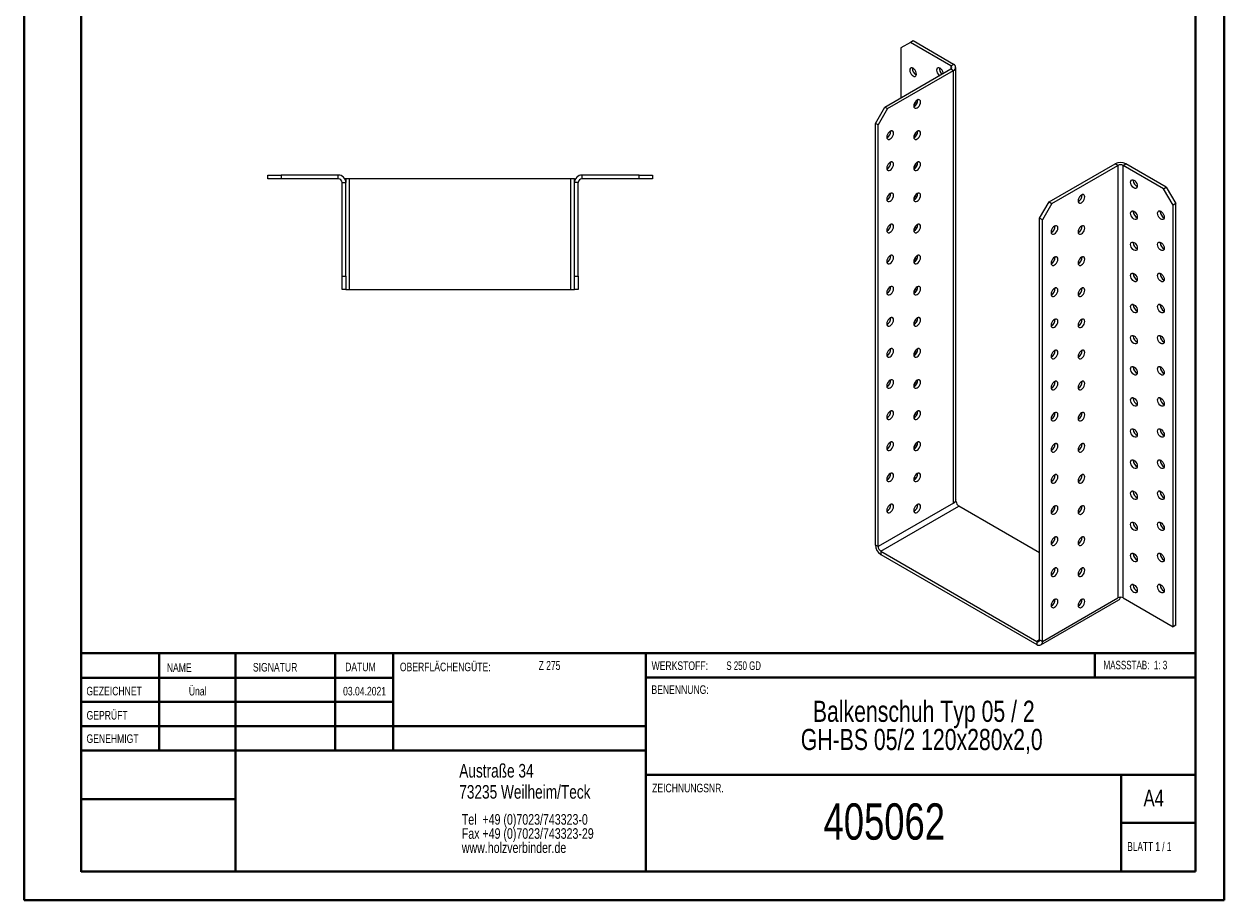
# Model space of a CAD drawing. Header units: millimetres. Extents: x 0 to 210, y 0 to 297.
# Tile 1 of 2: x 0 to 210, y 0 to 153. Entities that reach past the tile are written whole.
import ezdxf

# ---------------------------------------------------------------- set-up
doc = ezdxf.new("R2010")
doc.units = ezdxf.units.MM
doc.styles.add('SLDTEXTSTYLE0', font='TXT', dxfattribs={"width": 0.75})
doc.styles.add('SLDTEXTSTYLE1', font='TXT', dxfattribs={"width": 0.681818})
doc.styles.add('SLDTEXTSTYLE2', font='TXT', dxfattribs={"width": 0.7})
doc.styles.add('SLDTEXTSTYLE3', font='TXT', dxfattribs={"width": 0.6875})

# ---------------------------------------------------------------- blocks, each defined once
blk = doc.blocks.new('SW_NOTE_0')
at = {"color": 0, "linetype": 'Continuous', "lineweight": 0, "char_height": 1.8521, "attachment_point": 1, "style": 'SLDTEXTSTYLE0'}
for s, insert in [('Tel  +49 (0)7023/743323-0', (0, 2.39)), ('Fax +49 (0)7023/743323-29', (0, -0.08)), ('www.holzverbinder.de', (0, -2.55))]:
    blk.add_mtext(s, dxfattribs=dict(at, insert=insert))
blk = doc.blocks.new('SW_NOTE_1')
at = {"color": 0, "linetype": 'Continuous', "lineweight": 0, "char_height": 3.7042, "attachment_point": 2, "style": 'SLDTEXTSTYLE0'}
for s, insert in [('Balkenschuh Typ 05 / 2', (26.74, 4.77)), ('GH-BS 05/2 120x280x2,0', (26.38, -0.16))]:
    blk.add_mtext(s, dxfattribs=dict(at, insert=insert))

msp = doc.modelspace()

# ---------------------------------------------------------------- linework, layer by layer
at = {"color": 7, "linetype": 'Continuous', "lineweight": 40}
for p, q in [((0.08, 0.21), (0.08, 297.21)), ((210.08, 0.21), (210.08, 297.21)), ((10.08, 5.21), (10.08, 292.21)), ((205.08, 5.21), (205.08, 292.21)), ((10.11, 60.37), (10.11, 5.12)), ((205.08, 43.37), (10.11, 43.37)), ((23.71, 43.37), (23.71, 26.37)), ((37.1, 43.37), (37.1, 5.12)), ((54.51, 43.37), (54.51, 26.37)), ((64.71, 26.37), (64.71, 43.37)), ((108.91, 43.37), (108.91, 5.12)), ((187.47, 39.12), (187.47, 43.37)), ((64.71, 39.1), (10.11, 39.1)), ((205.08, 39.12), (108.91, 39.12)), ((64.71, 34.87), (10.11, 34.87)), ((108.91, 30.62), (10.11, 30.62)), ((108.91, 26.37), (10.11, 26.37)), ((108.91, 22.12), (205.08, 22.12)), ((192.08, 5.21), (192.08, 22.21)), ((37.1, 17.87), (10.11, 17.87)), ((10.11, 13.71), (10.08, 13.71)), ((205.08, 13.71), (192.08, 13.71)), ((10.11, 9.46), (10.08, 9.46)), ((10.08, 5.21), (205.08, 5.21)), ((205.08, 5.21), (180.99, 5.21)), ((0.08, 0.21), (210.08, 0.21))]:
    msp.add_line(p, q, dxfattribs=at)
at = {"color": 7, "linetype": 'Continuous', "lineweight": 15}
for p, q in [((155.2, 150.22), (153.55, 149.27)), ((153.55, 149.27), (153.55, 140.56)), ((155.67, 150.5), (155.2, 150.22)), ((162.27, 146.14), (155.2, 150.22)), ((162.74, 146.41), (155.67, 150.5)), ((150.72, 138.93), (162.27, 145.6)), ((151.19, 138.66), (162.74, 145.32)), ((162.27, 146.14), (162.74, 146.41)), ((162.27, 146.14), (162.27, 145.6)), ((162.27, 145.6), (162.74, 145.32)), ((162.74, 69.66), (162.74, 145.32)), ((163.13, 70.2), (163.13, 145.87)), ((149.07, 136.07), (150.72, 138.93)), ((151.19, 138.66), (149.54, 135.8)), ((150.72, 138.93), (151.19, 138.66)), ((149.54, 135.8), (149.07, 136.07)), ((149.07, 62.31), (149.07, 136.07)), ((149.54, 62.04), (149.54, 135.8)), ((179.47, 122.33), (191.02, 129)), ((179.95, 122.06), (191.49, 128.72)), ((191.49, 128.72), (191.02, 129)), ((191.49, 128.72), (191.49, 53.06)), ((192.44, 128.72), (192.91, 129)), ((192.44, 53.06), (192.44, 128.72)), ((199.51, 124.64), (192.44, 128.72)), ((199.98, 124.91), (192.91, 129)), ((42.74, 126.37), (42.74, 127.04)), ((42.74, 127.04), (45.07, 127.04)), ((45.07, 126.37), (42.74, 126.37)), ((45.07, 127.04), (45.07, 126.37)), ((55.07, 127.04), (45.07, 127.04)), ((55.07, 126.37), (45.07, 126.37)), ((55.07, 126.37), (55.07, 127.04)), ((56.41, 126.37), (56.23, 126.37)), ((56.41, 126.37), (56.41, 125.71)), ((57.07, 126.37), (56.41, 126.37)), ((57.07, 107.04), (57.07, 126.37)), ((95.74, 126.37), (57.07, 126.37)), ((96.41, 126.37), (95.74, 126.37)), ((95.74, 126.37), (95.74, 107.04)), ((96.41, 126.37), (96.58, 126.37)), ((96.41, 125.71), (96.41, 126.37)), ((97.74, 126.37), (97.74, 127.04)), ((107.74, 127.04), (97.74, 127.04)), ((107.74, 126.37), (97.74, 126.37)), ((107.74, 126.37), (107.74, 127.04)), ((107.74, 127.04), (110.07, 127.04)), ((110.07, 126.37), (107.74, 126.37)), ((110.07, 127.04), (110.07, 126.37)), ((194.21, 126.07), (194.22, 126.19)), ((55.74, 125.71), (56.41, 125.71)), ((55.74, 109.37), (55.74, 125.71)), ((56.41, 109.37), (56.41, 125.71)), ((97.07, 125.71), (96.41, 125.71)), ((96.41, 109.37), (96.41, 125.71)), ((97.07, 109.37), (97.07, 125.71)), ((199.51, 124.64), (199.98, 124.91)), ((201.16, 121.78), (199.51, 124.64)), ((199.98, 124.91), (201.63, 122.06)), ((177.82, 119.47), (179.47, 122.33)), ((179.95, 122.06), (178.3, 119.2)), ((179.47, 122.33), (179.95, 122.06)), ((201.63, 122.06), (201.16, 121.78)), ((201.63, 48.3), (201.63, 122.06)), ((194.21, 120.63), (194.22, 120.75)), ((198.92, 120.63), (198.93, 120.75)), ((201.16, 48.02), (201.16, 121.78)), ((178.3, 119.2), (177.82, 119.47)), ((177.82, 45.71), (177.82, 119.47)), ((178.3, 45.44), (178.3, 119.2)), ((194.21, 115.18), (194.22, 115.3)), ((198.92, 115.18), (198.93, 115.3)), ((55.74, 109.37), (56.41, 109.37)), ((55.74, 107.04), (55.74, 109.37)), ((56.41, 109.37), (56.41, 107.04)), ((96.41, 109.37), (97.07, 109.37)), ((96.41, 107.04), (96.41, 109.37)), ((97.07, 109.37), (97.07, 107.04)), ((194.21, 109.74), (194.22, 109.86)), ((198.92, 109.74), (198.93, 109.86)), ((56.41, 107.04), (55.74, 107.04)), ((56.41, 107.04), (57.07, 107.04)), ((57.07, 107.04), (95.74, 107.04)), ((95.74, 107.04), (96.41, 107.04)), ((97.07, 107.04), (96.41, 107.04)), ((194.21, 104.3), (194.22, 104.42)), ((198.92, 104.3), (198.93, 104.42)), ((194.21, 98.85), (194.22, 98.97)), ((198.92, 98.85), (198.93, 98.97)), ((194.21, 93.41), (194.22, 93.53)), ((198.92, 93.41), (198.93, 93.53)), ((194.21, 87.97), (194.22, 88.08)), ((198.92, 87.97), (198.93, 88.08)), ((194.21, 82.52), (194.22, 82.64)), ((198.92, 82.52), (198.93, 82.64)), ((194.21, 77.08), (194.22, 77.2)), ((198.92, 77.08), (198.93, 77.2)), ((155.86, 74.18), (156.18, 73.99)), ((194.21, 71.63), (194.22, 71.75)), ((198.92, 71.63), (198.93, 71.75)), ((162.74, 69.66), (149.54, 62.04)), ((163.21, 69.93), (162.74, 69.66)), ((163.21, 69.93), (163.08, 70)), ((150.01, 61.22), (163.68, 69.11)), ((177.82, 60.95), (163.68, 69.11)), ((194.21, 66.19), (194.22, 66.31)), ((198.92, 66.19), (198.93, 66.31)), ((149.54, 62.04), (149.07, 62.31)), ((150.01, 61.22), (177.35, 45.44)), ((150.01, 61.22), (150.01, 60.68)), ((150.01, 60.68), (177.35, 44.89)), ((194.21, 60.75), (194.22, 60.87)), ((198.92, 60.75), (198.93, 60.87)), ((194.21, 55.3), (194.22, 55.42)), ((198.92, 55.3), (198.93, 55.42)), ((178.02, 44.83), (191.69, 52.72)), ((178.3, 45.44), (191.49, 53.06)), ((192.44, 53.06), (201.16, 48.02)), ((201.63, 48.3), (201.16, 48.02)), ((177.82, 45.71), (177.35, 45.44)), ((177.35, 45.44), (177.35, 44.89)), ((177.82, 45.71), (178.3, 45.44))]:
    msp.add_line(p, q, dxfattribs=at)
at = {"color": 7, "linetype": 'Continuous', "lineweight": 0}
for p, q in [((64.71, 39.12), (10.11, 39.12)), ((23.71, 5.21), (23.71, 5.12)), ((54.51, 5.21), (54.51, 5.12))]:
    msp.add_line(p, q, dxfattribs=at)
at = {"color": 7, "linetype": 'Continuous', "lineweight": 15, "flags": 128}
for points in [[(156.26, 144.71), (156.23, 144.94), (156.14, 145.18), (156.01, 145.4), (155.85, 145.59), (155.67, 145.73), (155.49, 145.8), (155.32, 145.8), (155.19, 145.73), (155.11, 145.59), (155.08, 145.39), (155.11, 145.16), (155.19, 144.93), (155.32, 144.7), (155.49, 144.51), (155.67, 144.37), (155.85, 144.3), (156.01, 144.3), (156.14, 144.38), (156.23, 144.52), (156.26, 144.71)], [(160.96, 144.84), (160.94, 144.94), (160.86, 145.18), (160.73, 145.4), (160.56, 145.59), (160.38, 145.73), (160.2, 145.8), (160.04, 145.8), (159.91, 145.73), (159.82, 145.59), (159.79, 145.39), (159.82, 145.17), (159.91, 144.93), (160.04, 144.7), (160.2, 144.51), (160.27, 144.45)], [(156.38, 140.15), (156.19, 140.02), (156.03, 139.82), (155.9, 139.6), (155.81, 139.36), (155.79, 139.13), (155.81, 138.94), (155.9, 138.8), (156.03, 138.72), (156.19, 138.72), (156.38, 138.79), (156.56, 138.93), (156.72, 139.12), (156.85, 139.35), (156.94, 139.59), (156.96, 139.81), (156.94, 140.01), (156.85, 140.15), (156.72, 140.22), (156.56, 140.23), (156.38, 140.15)], [(155.84, 139.46), (155.96, 139.34), (156.1, 139.22)], [(151.66, 134.71), (151.48, 134.57), (151.31, 134.38), (151.18, 134.15), (151.1, 133.92), (151.07, 133.69), (151.1, 133.5), (151.18, 133.35), (151.31, 133.28), (151.48, 133.28), (151.66, 133.35), (151.84, 133.49), (152.01, 133.68), (152.14, 133.91), (152.22, 134.14), (152.25, 134.37), (152.22, 134.56), (152.14, 134.71), (152.01, 134.78), (151.84, 134.78), (151.66, 134.71)], [(156.38, 134.71), (156.19, 134.57), (156.03, 134.38), (155.9, 134.15), (155.81, 133.92), (155.79, 133.69), (155.81, 133.5), (155.9, 133.35), (156.03, 133.28), (156.19, 133.28), (156.38, 133.35), (156.56, 133.49), (156.72, 133.68), (156.85, 133.9), (156.94, 134.14), (156.96, 134.37), (156.94, 134.56), (156.85, 134.7), (156.72, 134.78), (156.56, 134.78), (156.38, 134.71)], [(155.84, 134.02), (155.96, 133.89), (156.1, 133.78)], [(151.66, 129.27), (151.48, 129.13), (151.31, 128.94), (151.18, 128.71), (151.1, 128.47), (151.07, 128.25), (151.1, 128.05), (151.18, 127.91), (151.31, 127.84), (151.48, 127.83), (151.66, 127.91), (151.84, 128.04), (152.01, 128.24), (152.14, 128.46), (152.22, 128.7), (152.25, 128.93), (152.22, 129.12), (152.14, 129.26), (152.01, 129.34), (151.84, 129.34), (151.66, 129.27)], [(156.38, 129.27), (156.19, 129.13), (156.03, 128.94), (155.9, 128.71), (155.81, 128.47), (155.79, 128.25), (155.81, 128.05), (155.9, 127.91), (156.03, 127.84), (156.19, 127.83), (156.38, 127.91), (156.56, 128.04), (156.72, 128.24), (156.85, 128.46), (156.94, 128.7), (156.96, 128.93), (156.94, 129.12), (156.85, 129.26), (156.72, 129.34), (156.56, 129.34), (156.38, 129.27)], [(155.84, 128.57), (155.96, 128.45), (156.1, 128.33)], [(193.73, 125.8), (193.76, 125.99), (193.85, 126.13), (193.98, 126.21), (194.14, 126.21), (194.32, 126.14), (194.51, 126), (194.67, 125.81), (194.8, 125.58), (194.88, 125.34), (194.91, 125.12), (194.88, 124.92), (194.8, 124.78), (194.67, 124.71), (194.51, 124.71), (194.32, 124.78), (194.14, 124.92), (193.98, 125.11), (193.85, 125.33), (193.76, 125.57), (193.73, 125.8)], [(151.66, 123.82), (151.48, 123.68), (151.31, 123.49), (151.18, 123.27), (151.1, 123.03), (151.07, 122.8), (151.1, 122.61), (151.18, 122.47), (151.31, 122.39), (151.48, 122.39), (151.66, 122.46), (151.84, 122.6), (152.01, 122.79), (152.14, 123.02), (152.22, 123.26), (152.25, 123.48), (152.22, 123.68), (152.14, 123.82), (152.01, 123.89), (151.84, 123.9), (151.66, 123.82)], [(156.38, 123.82), (156.19, 123.68), (156.03, 123.49), (155.9, 123.27), (155.81, 123.03), (155.79, 122.8), (155.81, 122.61), (155.9, 122.47), (156.03, 122.39), (156.19, 122.39), (156.38, 122.46), (156.56, 122.6), (156.72, 122.79), (156.85, 123.02), (156.94, 123.26), (156.96, 123.48), (156.94, 123.68), (156.85, 123.82), (156.72, 123.89), (156.56, 123.89), (156.38, 123.82)], [(155.84, 123.13), (155.96, 123.01), (156.1, 122.89)], [(185.13, 123.55), (184.95, 123.41), (184.78, 123.22), (184.65, 123), (184.57, 122.76), (184.54, 122.53), (184.57, 122.34), (184.65, 122.2), (184.78, 122.12), (184.95, 122.12), (185.13, 122.19), (185.31, 122.33), (185.48, 122.52), (185.61, 122.75), (185.69, 122.99), (185.72, 123.21), (185.69, 123.41), (185.61, 123.55), (185.48, 123.62), (185.31, 123.63), (185.13, 123.55)], [(193.73, 120.35), (193.76, 120.55), (193.85, 120.69), (193.98, 120.77), (194.14, 120.77), (194.32, 120.7), (194.51, 120.56), (194.67, 120.37), (194.8, 120.14), (194.88, 119.9), (194.91, 119.67), (194.88, 119.48), (194.8, 119.34), (194.67, 119.26), (194.51, 119.26), (194.32, 119.33), (194.14, 119.47), (193.98, 119.66), (193.85, 119.89), (193.76, 120.13), (193.73, 120.35)], [(198.45, 120.36), (198.48, 120.55), (198.56, 120.69), (198.69, 120.77), (198.86, 120.77), (199.04, 120.7), (199.22, 120.56), (199.38, 120.37), (199.51, 120.14), (199.6, 119.9), (199.63, 119.67), (199.6, 119.48), (199.51, 119.34), (199.38, 119.26), (199.22, 119.26), (199.04, 119.33), (198.86, 119.47), (198.69, 119.66), (198.56, 119.89), (198.48, 120.13), (198.45, 120.36)], [(151.66, 118.38), (151.48, 118.24), (151.31, 118.05), (151.18, 117.82), (151.1, 117.59), (151.07, 117.36), (151.1, 117.17), (151.18, 117.02), (151.31, 116.95), (151.48, 116.95), (151.66, 117.02), (151.84, 117.16), (152.01, 117.35), (152.14, 117.57), (152.22, 117.81), (152.25, 118.04), (152.22, 118.23), (152.14, 118.37), (152.01, 118.45), (151.84, 118.45), (151.66, 118.38)], [(156.38, 118.38), (156.19, 118.24), (156.03, 118.05), (155.9, 117.82), (155.81, 117.59), (155.79, 117.36), (155.81, 117.17), (155.9, 117.02), (156.03, 116.95), (156.19, 116.95), (156.38, 117.02), (156.56, 117.16), (156.72, 117.35), (156.85, 117.57), (156.94, 117.81), (156.96, 118.04), (156.94, 118.23), (156.85, 118.37), (156.72, 118.45), (156.56, 118.45), (156.38, 118.38)], [(155.84, 117.69), (155.96, 117.56), (156.1, 117.45)], [(180.42, 118.11), (180.23, 117.97), (180.07, 117.78), (179.94, 117.55), (179.86, 117.32), (179.83, 117.09), (179.86, 116.9), (179.94, 116.75), (180.07, 116.68), (180.23, 116.68), (180.42, 116.75), (180.6, 116.89), (180.76, 117.08), (180.89, 117.31), (180.98, 117.54), (181.01, 117.77), (180.98, 117.96), (180.89, 118.1), (180.76, 118.18), (180.6, 118.18), (180.42, 118.11)], [(185.13, 118.11), (184.95, 117.97), (184.78, 117.78), (184.65, 117.55), (184.57, 117.32), (184.54, 117.09), (184.57, 116.9), (184.65, 116.75), (184.78, 116.68), (184.95, 116.68), (185.13, 116.75), (185.31, 116.89), (185.48, 117.08), (185.61, 117.3), (185.69, 117.54), (185.72, 117.77), (185.69, 117.96), (185.61, 118.1), (185.48, 118.18), (185.31, 118.18), (185.13, 118.11)], [(193.73, 114.91), (193.76, 115.1), (193.85, 115.25), (193.98, 115.32), (194.14, 115.32), (194.32, 115.25), (194.51, 115.11), (194.67, 114.92), (194.8, 114.7), (194.88, 114.46), (194.91, 114.23), (194.88, 114.04), (194.8, 113.9), (194.67, 113.82), (194.51, 113.82), (194.32, 113.89), (194.14, 114.03), (193.98, 114.22), (193.85, 114.45), (193.76, 114.68), (193.73, 114.91)], [(198.45, 114.91), (198.48, 115.11), (198.56, 115.25), (198.69, 115.32), (198.86, 115.32), (199.04, 115.25), (199.22, 115.11), (199.38, 114.92), (199.51, 114.7), (199.6, 114.46), (199.63, 114.23), (199.6, 114.04), (199.51, 113.9), (199.38, 113.82), (199.22, 113.82), (199.04, 113.89), (198.86, 114.03), (198.69, 114.22), (198.56, 114.45), (198.48, 114.68), (198.45, 114.91)], [(151.66, 112.94), (151.48, 112.8), (151.31, 112.61), (151.18, 112.38), (151.1, 112.14), (151.07, 111.92), (151.1, 111.72), (151.18, 111.58), (151.31, 111.51), (151.48, 111.5), (151.66, 111.58), (151.84, 111.71), (152.01, 111.91), (152.14, 112.13), (152.22, 112.37), (152.25, 112.6), (152.22, 112.79), (152.14, 112.93), (152.01, 113.01), (151.84, 113.01), (151.66, 112.94)], [(156.38, 112.94), (156.19, 112.8), (156.03, 112.61), (155.9, 112.38), (155.81, 112.14), (155.79, 111.92), (155.81, 111.72), (155.9, 111.58), (156.03, 111.5), (156.19, 111.5), (156.38, 111.57), (156.56, 111.71), (156.72, 111.9), (156.85, 112.13), (156.94, 112.37), (156.96, 112.6), (156.94, 112.79), (156.85, 112.93), (156.72, 113.01), (156.56, 113.01), (156.38, 112.94)], [(155.84, 112.24), (155.96, 112.12), (156.1, 112)], [(180.42, 112.67), (180.23, 112.53), (180.07, 112.34), (179.94, 112.11), (179.86, 111.87), (179.83, 111.65), (179.86, 111.45), (179.94, 111.31), (180.07, 111.24), (180.23, 111.23), (180.42, 111.31), (180.6, 111.44), (180.76, 111.64), (180.89, 111.86), (180.98, 112.1), (181.01, 112.33), (180.98, 112.52), (180.89, 112.66), (180.76, 112.74), (180.6, 112.74), (180.42, 112.67)], [(185.13, 112.67), (184.95, 112.53), (184.78, 112.34), (184.65, 112.11), (184.57, 111.87), (184.54, 111.65), (184.57, 111.45), (184.65, 111.31), (184.78, 111.24), (184.95, 111.23), (185.13, 111.31), (185.31, 111.44), (185.48, 111.64), (185.61, 111.86), (185.69, 112.1), (185.72, 112.33), (185.69, 112.52), (185.61, 112.66), (185.48, 112.74), (185.31, 112.74), (185.13, 112.67)], [(193.73, 109.47), (193.76, 109.66), (193.85, 109.8), (193.98, 109.88), (194.14, 109.88), (194.32, 109.81), (194.51, 109.67), (194.67, 109.48), (194.8, 109.25), (194.88, 109.01), (194.91, 108.79), (194.88, 108.59), (194.8, 108.45), (194.67, 108.38), (194.51, 108.38), (194.32, 108.45), (194.14, 108.59), (193.98, 108.78), (193.85, 109), (193.76, 109.24), (193.73, 109.47)], [(198.45, 109.47), (198.48, 109.66), (198.56, 109.8), (198.69, 109.88), (198.86, 109.88), (199.04, 109.81), (199.22, 109.67), (199.38, 109.48), (199.51, 109.25), (199.6, 109.01), (199.63, 108.79), (199.6, 108.59), (199.51, 108.45), (199.38, 108.38), (199.22, 108.38), (199.04, 108.45), (198.86, 108.59), (198.69, 108.78), (198.56, 109), (198.48, 109.24), (198.45, 109.47)], [(151.66, 107.49), (151.48, 107.35), (151.31, 107.16), (151.18, 106.94), (151.1, 106.7), (151.07, 106.47), (151.1, 106.28), (151.18, 106.14), (151.31, 106.06), (151.48, 106.06), (151.66, 106.13), (151.84, 106.27), (152.01, 106.46), (152.14, 106.69), (152.22, 106.93), (152.25, 107.15), (152.22, 107.35), (152.14, 107.49), (152.01, 107.56), (151.84, 107.56), (151.66, 107.49)], [(156.38, 107.49), (156.19, 107.35), (156.03, 107.16), (155.9, 106.94), (155.81, 106.7), (155.79, 106.47), (155.81, 106.28), (155.9, 106.14), (156.03, 106.06), (156.19, 106.06), (156.38, 106.13), (156.56, 106.27), (156.72, 106.46), (156.85, 106.69), (156.94, 106.92), (156.96, 107.15), (156.94, 107.35), (156.85, 107.49), (156.72, 107.56), (156.56, 107.56), (156.38, 107.49)], [(180.42, 107.22), (180.23, 107.08), (180.07, 106.89), (179.94, 106.67), (179.86, 106.43), (179.83, 106.2), (179.86, 106.01), (179.94, 105.87), (180.07, 105.79), (180.23, 105.79), (180.42, 105.86), (180.6, 106), (180.76, 106.19), (180.89, 106.42), (180.98, 106.66), (181.01, 106.88), (180.98, 107.08), (180.89, 107.22), (180.76, 107.29), (180.6, 107.29), (180.42, 107.22)], [(185.13, 107.22), (184.95, 107.08), (184.78, 106.89), (184.65, 106.67), (184.57, 106.43), (184.54, 106.2), (184.57, 106.01), (184.65, 105.87), (184.78, 105.79), (184.95, 105.79), (185.13, 105.86), (185.31, 106), (185.48, 106.19), (185.61, 106.42), (185.69, 106.66), (185.72, 106.88), (185.69, 107.08), (185.61, 107.22), (185.48, 107.29), (185.31, 107.29), (185.13, 107.22)], [(155.84, 106.8), (155.96, 106.68), (156.1, 106.56)], [(193.73, 104.02), (193.76, 104.22), (193.85, 104.36), (193.98, 104.43), (194.14, 104.44), (194.32, 104.36), (194.51, 104.23), (194.67, 104.03), (194.8, 103.81), (194.88, 103.57), (194.91, 103.34), (194.88, 103.15), (194.8, 103.01), (194.67, 102.93), (194.51, 102.93), (194.32, 103), (194.14, 103.14), (193.98, 103.33), (193.85, 103.56), (193.76, 103.8), (193.73, 104.02)], [(198.45, 104.02), (198.48, 104.22), (198.56, 104.36), (198.69, 104.43), (198.86, 104.44), (199.04, 104.36), (199.22, 104.23), (199.38, 104.03), (199.51, 103.81), (199.6, 103.57), (199.63, 103.34), (199.6, 103.15), (199.51, 103.01), (199.38, 102.93), (199.22, 102.93), (199.04, 103), (198.86, 103.14), (198.69, 103.33), (198.56, 103.56), (198.48, 103.8), (198.45, 104.02)], [(151.66, 102.05), (151.48, 101.91), (151.31, 101.72), (151.18, 101.49), (151.1, 101.26), (151.07, 101.03), (151.1, 100.83), (151.18, 100.69), (151.31, 100.62), (151.48, 100.62), (151.66, 100.69), (151.84, 100.83), (152.01, 101.02), (152.14, 101.24), (152.22, 101.48), (152.25, 101.71), (152.22, 101.9), (152.14, 102.04), (152.01, 102.12), (151.84, 102.12), (151.66, 102.05)], [(156.38, 102.05), (156.19, 101.91), (156.03, 101.72), (155.9, 101.49), (155.81, 101.25), (155.79, 101.03), (155.81, 100.83), (155.9, 100.69), (156.03, 100.62), (156.19, 100.62), (156.38, 100.69), (156.56, 100.83), (156.72, 101.02), (156.85, 101.24), (156.94, 101.48), (156.96, 101.71), (156.94, 101.9), (156.85, 102.04), (156.72, 102.12), (156.56, 102.12), (156.38, 102.05)], [(155.84, 101.36), (155.96, 101.23), (156.1, 101.12)], [(180.42, 101.78), (180.23, 101.64), (180.07, 101.45), (179.94, 101.22), (179.86, 100.99), (179.83, 100.76), (179.86, 100.57), (179.94, 100.42), (180.07, 100.35), (180.23, 100.35), (180.42, 100.42), (180.6, 100.56), (180.76, 100.75), (180.89, 100.97), (180.98, 101.21), (181.01, 101.44), (180.98, 101.63), (180.89, 101.77), (180.76, 101.85), (180.6, 101.85), (180.42, 101.78)], [(185.13, 101.78), (184.95, 101.64), (184.78, 101.45), (184.65, 101.22), (184.57, 100.99), (184.54, 100.76), (184.57, 100.56), (184.65, 100.42), (184.78, 100.35), (184.95, 100.35), (185.13, 100.42), (185.31, 100.56), (185.48, 100.75), (185.61, 100.97), (185.69, 101.21), (185.72, 101.44), (185.69, 101.63), (185.61, 101.77), (185.48, 101.85), (185.31, 101.85), (185.13, 101.78)], [(193.73, 98.58), (193.76, 98.77), (193.85, 98.92), (193.98, 98.99), (194.14, 98.99), (194.32, 98.92), (194.51, 98.78), (194.67, 98.59), (194.8, 98.36), (194.88, 98.13), (194.91, 97.9), (194.88, 97.71), (194.8, 97.57), (194.67, 97.49), (194.51, 97.49), (194.32, 97.56), (194.14, 97.7), (193.98, 97.89), (193.85, 98.12), (193.76, 98.35), (193.73, 98.58)], [(198.45, 98.58), (198.48, 98.77), (198.56, 98.92), (198.69, 98.99), (198.86, 98.99), (199.04, 98.92), (199.22, 98.78), (199.38, 98.59), (199.51, 98.37), (199.6, 98.13), (199.63, 97.9), (199.6, 97.71), (199.51, 97.57), (199.38, 97.49), (199.22, 97.49), (199.04, 97.56), (198.86, 97.7), (198.69, 97.89), (198.56, 98.12), (198.48, 98.35), (198.45, 98.58)], [(151.66, 96.61), (151.48, 96.47), (151.31, 96.28), (151.18, 96.05), (151.1, 95.81), (151.07, 95.58), (151.1, 95.39), (151.18, 95.25), (151.31, 95.17), (151.48, 95.17), (151.66, 95.24), (151.84, 95.38), (152.01, 95.57), (152.14, 95.8), (152.22, 96.04), (152.25, 96.27), (152.22, 96.46), (152.14, 96.6), (152.01, 96.68), (151.84, 96.68), (151.66, 96.61)], [(156.38, 96.6), (156.19, 96.47), (156.03, 96.27), (155.9, 96.05), (155.81, 95.81), (155.79, 95.58), (155.81, 95.39), (155.9, 95.25), (156.03, 95.17), (156.19, 95.17), (156.38, 95.24), (156.56, 95.38), (156.72, 95.57), (156.85, 95.8), (156.94, 96.04), (156.96, 96.26), (156.94, 96.46), (156.85, 96.6), (156.72, 96.67), (156.56, 96.68), (156.38, 96.6)], [(155.84, 95.91), (155.96, 95.79), (156.1, 95.67)], [(180.42, 96.34), (180.23, 96.2), (180.07, 96.01), (179.94, 95.78), (179.86, 95.54), (179.83, 95.32), (179.86, 95.12), (179.94, 94.98), (180.07, 94.9), (180.23, 94.9), (180.42, 94.97), (180.6, 95.11), (180.76, 95.3), (180.89, 95.53), (180.98, 95.77), (181.01, 96), (180.98, 96.19), (180.89, 96.33), (180.76, 96.41), (180.6, 96.41), (180.42, 96.34)], [(185.13, 96.34), (184.95, 96.2), (184.78, 96.01), (184.65, 95.78), (184.57, 95.54), (184.54, 95.31), (184.57, 95.12), (184.65, 94.98), (184.78, 94.9), (184.95, 94.9), (185.13, 94.97), (185.31, 95.11), (185.48, 95.3), (185.61, 95.53), (185.69, 95.77), (185.72, 96), (185.69, 96.19), (185.61, 96.33), (185.48, 96.41), (185.31, 96.41), (185.13, 96.34)], [(193.73, 93.14), (193.76, 93.33), (193.85, 93.47), (193.98, 93.55), (194.14, 93.55), (194.32, 93.48), (194.51, 93.34), (194.67, 93.15), (194.8, 92.92), (194.88, 92.68), (194.91, 92.46), (194.88, 92.26), (194.8, 92.12), (194.67, 92.05), (194.51, 92.04), (194.32, 92.12), (194.14, 92.25), (193.98, 92.45), (193.85, 92.67), (193.76, 92.91), (193.73, 93.14)], [(198.45, 93.14), (198.48, 93.33), (198.56, 93.47), (198.69, 93.55), (198.86, 93.55), (199.04, 93.48), (199.22, 93.34), (199.38, 93.15), (199.51, 92.92), (199.6, 92.68), (199.63, 92.46), (199.6, 92.26), (199.51, 92.12), (199.38, 92.05), (199.22, 92.04), (199.04, 92.12), (198.86, 92.26), (198.69, 92.45), (198.56, 92.67), (198.48, 92.91), (198.45, 93.14)], [(151.66, 91.16), (151.48, 91.02), (151.31, 90.83), (151.18, 90.61), (151.1, 90.37), (151.07, 90.14), (151.1, 89.95), (151.18, 89.81), (151.31, 89.73), (151.48, 89.73), (151.66, 89.8), (151.84, 89.94), (152.01, 90.13), (152.14, 90.36), (152.22, 90.59), (152.25, 90.82), (152.22, 91.02), (152.14, 91.16), (152.01, 91.23), (151.84, 91.23), (151.66, 91.16)], [(156.38, 91.16), (156.19, 91.02), (156.03, 90.83), (155.9, 90.61), (155.81, 90.37), (155.79, 90.14), (155.81, 89.95), (155.9, 89.81), (156.03, 89.73), (156.19, 89.73), (156.38, 89.8), (156.56, 89.94), (156.72, 90.13), (156.85, 90.36), (156.94, 90.59), (156.96, 90.82), (156.94, 91.01), (156.85, 91.16), (156.72, 91.23), (156.56, 91.23), (156.38, 91.16)], [(155.84, 90.47), (155.96, 90.35), (156.1, 90.23)], [(180.42, 90.89), (180.23, 90.75), (180.07, 90.56), (179.94, 90.34), (179.86, 90.1), (179.83, 89.87), (179.86, 89.68), (179.94, 89.54), (180.07, 89.46), (180.23, 89.46), (180.42, 89.53), (180.6, 89.67), (180.76, 89.86), (180.89, 90.09), (180.98, 90.33), (181.01, 90.55), (180.98, 90.75), (180.89, 90.89), (180.76, 90.96), (180.6, 90.96), (180.42, 90.89)], [(185.13, 90.89), (184.95, 90.75), (184.78, 90.56), (184.65, 90.34), (184.57, 90.1), (184.54, 89.87), (184.57, 89.68), (184.65, 89.54), (184.78, 89.46), (184.95, 89.46), (185.13, 89.53), (185.31, 89.67), (185.48, 89.86), (185.61, 90.09), (185.69, 90.32), (185.72, 90.55), (185.69, 90.75), (185.61, 90.89), (185.48, 90.96), (185.31, 90.96), (185.13, 90.89)], [(193.73, 87.69), (193.76, 87.89), (193.85, 88.03), (193.98, 88.1), (194.14, 88.11), (194.32, 88.03), (194.51, 87.9), (194.67, 87.7), (194.8, 87.48), (194.88, 87.24), (194.91, 87.01), (194.88, 86.82), (194.8, 86.68), (194.67, 86.6), (194.51, 86.6), (194.32, 86.67), (194.14, 86.81), (193.98, 87), (193.85, 87.23), (193.76, 87.47), (193.73, 87.69)], [(198.45, 87.69), (198.48, 87.89), (198.56, 88.03), (198.69, 88.1), (198.86, 88.11), (199.04, 88.03), (199.22, 87.9), (199.38, 87.7), (199.51, 87.48), (199.6, 87.24), (199.63, 87.01), (199.6, 86.82), (199.51, 86.68), (199.38, 86.6), (199.22, 86.6), (199.04, 86.67), (198.86, 86.81), (198.69, 87), (198.56, 87.23), (198.48, 87.47), (198.45, 87.69)], [(151.66, 85.72), (151.48, 85.58), (151.31, 85.39), (151.18, 85.16), (151.1, 84.92), (151.07, 84.7), (151.1, 84.5), (151.18, 84.36), (151.31, 84.29), (151.48, 84.29), (151.66, 84.36), (151.84, 84.5), (152.01, 84.69), (152.14, 84.91), (152.22, 85.15), (152.25, 85.38), (152.22, 85.57), (152.14, 85.71), (152.01, 85.79), (151.84, 85.79), (151.66, 85.72)], [(156.38, 85.72), (156.19, 85.58), (156.03, 85.39), (155.9, 85.16), (155.81, 84.92), (155.79, 84.7), (155.81, 84.5), (155.9, 84.36), (156.03, 84.29), (156.19, 84.28), (156.38, 84.36), (156.56, 84.5), (156.72, 84.69), (156.85, 84.91), (156.94, 85.15), (156.96, 85.38), (156.94, 85.57), (156.85, 85.71), (156.72, 85.79), (156.56, 85.79), (156.38, 85.72)], [(155.84, 85.03), (155.96, 84.9), (156.1, 84.79)], [(180.42, 85.45), (180.23, 85.31), (180.07, 85.12), (179.94, 84.89), (179.86, 84.65), (179.83, 84.43), (179.86, 84.23), (179.94, 84.09), (180.07, 84.02), (180.23, 84.02), (180.42, 84.09), (180.6, 84.23), (180.76, 84.42), (180.89, 84.64), (180.98, 84.88), (181.01, 85.11), (180.98, 85.3), (180.89, 85.44), (180.76, 85.52), (180.6, 85.52), (180.42, 85.45)], [(185.13, 85.45), (184.95, 85.31), (184.78, 85.12), (184.65, 84.89), (184.57, 84.65), (184.54, 84.43), (184.57, 84.23), (184.65, 84.09), (184.78, 84.02), (184.95, 84.02), (185.13, 84.09), (185.31, 84.23), (185.48, 84.42), (185.61, 84.64), (185.69, 84.88), (185.72, 85.11), (185.69, 85.3), (185.61, 85.44), (185.48, 85.52), (185.31, 85.52), (185.13, 85.45)], [(193.73, 82.25), (193.76, 82.44), (193.85, 82.58), (193.98, 82.66), (194.14, 82.66), (194.32, 82.59), (194.51, 82.45), (194.67, 82.26), (194.8, 82.03), (194.88, 81.8), (194.91, 81.57), (194.88, 81.38), (194.8, 81.23), (194.67, 81.16), (194.51, 81.16), (194.32, 81.23), (194.14, 81.37), (193.98, 81.56), (193.85, 81.78), (193.76, 82.02), (193.73, 82.25)], [(198.45, 82.25), (198.48, 82.44), (198.56, 82.59), (198.69, 82.66), (198.86, 82.66), (199.04, 82.59), (199.22, 82.45), (199.38, 82.26), (199.51, 82.03), (199.6, 81.8), (199.63, 81.57), (199.6, 81.38), (199.51, 81.23), (199.38, 81.16), (199.22, 81.16), (199.04, 81.23), (198.86, 81.37), (198.69, 81.56), (198.56, 81.79), (198.48, 82.02), (198.45, 82.25)], [(151.66, 80.27), (151.48, 80.14), (151.31, 79.94), (151.18, 79.72), (151.1, 79.48), (151.07, 79.25), (151.1, 79.06), (151.18, 78.92), (151.31, 78.84), (151.48, 78.84), (151.66, 78.91), (151.84, 79.05), (152.01, 79.24), (152.14, 79.47), (152.22, 79.71), (152.25, 79.93), (152.22, 80.13), (152.14, 80.27), (152.01, 80.34), (151.84, 80.35), (151.66, 80.27)], [(156.38, 80.27), (156.19, 80.14), (156.03, 79.94), (155.9, 79.72), (155.81, 79.48), (155.79, 79.25), (155.81, 79.06), (155.9, 78.92), (156.03, 78.84), (156.19, 78.84), (156.38, 78.91), (156.56, 79.05), (156.72, 79.24), (156.85, 79.47), (156.94, 79.71), (156.96, 79.93), (156.94, 80.13), (156.85, 80.27), (156.72, 80.34), (156.56, 80.35), (156.38, 80.27)], [(180.42, 80.01), (180.23, 79.87), (180.07, 79.68), (179.94, 79.45), (179.86, 79.21), (179.83, 78.98), (179.86, 78.79), (179.94, 78.65), (180.07, 78.57), (180.23, 78.57), (180.42, 78.64), (180.6, 78.78), (180.76, 78.97), (180.89, 79.2), (180.98, 79.44), (181.01, 79.66), (180.98, 79.86), (180.89, 80), (180.76, 80.07), (180.6, 80.08), (180.42, 80.01)], [(185.13, 80), (184.95, 79.87), (184.78, 79.67), (184.65, 79.45), (184.57, 79.21), (184.54, 78.98), (184.57, 78.79), (184.65, 78.65), (184.78, 78.57), (184.95, 78.57), (185.13, 78.64), (185.31, 78.78), (185.48, 78.97), (185.61, 79.2), (185.69, 79.44), (185.72, 79.66), (185.69, 79.86), (185.61, 80), (185.48, 80.07), (185.31, 80.08), (185.13, 80)], [(155.84, 79.58), (155.96, 79.46), (156.1, 79.34)], [(193.73, 76.81), (193.76, 77), (193.85, 77.14), (193.98, 77.22), (194.14, 77.22), (194.32, 77.15), (194.51, 77.01), (194.67, 76.82), (194.8, 76.59), (194.88, 76.35), (194.91, 76.13), (194.88, 75.93), (194.8, 75.79), (194.67, 75.72), (194.51, 75.71), (194.32, 75.79), (194.14, 75.92), (193.98, 76.12), (193.85, 76.34), (193.76, 76.58), (193.73, 76.81)], [(198.45, 76.81), (198.48, 77), (198.56, 77.14), (198.69, 77.22), (198.86, 77.22), (199.04, 77.15), (199.22, 77.01), (199.38, 76.82), (199.51, 76.59), (199.6, 76.35), (199.63, 76.13), (199.6, 75.93), (199.51, 75.79), (199.38, 75.72), (199.22, 75.71), (199.04, 75.79), (198.86, 75.92), (198.69, 76.12), (198.56, 76.34), (198.48, 76.58), (198.45, 76.81)], [(151.66, 74.83), (151.48, 74.69), (151.31, 74.5), (151.18, 74.28), (151.1, 74.04), (151.07, 73.81), (151.1, 73.62), (151.18, 73.48), (151.31, 73.4), (151.48, 73.4), (151.66, 73.47), (151.84, 73.61), (152.01, 73.8), (152.14, 74.03), (152.22, 74.26), (152.25, 74.49), (152.22, 74.68), (152.14, 74.83), (152.01, 74.9), (151.84, 74.9), (151.66, 74.83)], [(156.38, 74.83), (156.19, 74.69), (156.03, 74.5), (155.9, 74.27), (155.81, 74.04), (155.79, 73.81), (155.81, 73.62), (155.9, 73.47), (156.03, 73.4), (156.19, 73.4), (156.38, 73.47), (156.56, 73.61), (156.72, 73.8), (156.85, 74.03), (156.94, 74.26), (156.96, 74.49), (156.94, 74.68), (156.85, 74.83), (156.72, 74.9), (156.56, 74.9), (156.38, 74.83)], [(180.42, 74.56), (180.23, 74.42), (180.07, 74.23), (179.94, 74.01), (179.86, 73.77), (179.83, 73.54), (179.86, 73.35), (179.94, 73.21), (180.07, 73.13), (180.23, 73.13), (180.42, 73.2), (180.6, 73.34), (180.76, 73.53), (180.89, 73.76), (180.98, 73.99), (181.01, 74.22), (180.98, 74.41), (180.89, 74.56), (180.76, 74.63), (180.6, 74.63), (180.42, 74.56)], [(185.13, 74.56), (184.95, 74.42), (184.78, 74.23), (184.65, 74.01), (184.57, 73.77), (184.54, 73.54), (184.57, 73.35), (184.65, 73.21), (184.78, 73.13), (184.95, 73.13), (185.13, 73.2), (185.31, 73.34), (185.48, 73.53), (185.61, 73.76), (185.69, 73.99), (185.72, 74.22), (185.69, 74.41), (185.61, 74.56), (185.48, 74.63), (185.31, 74.63), (185.13, 74.56)], [(193.73, 71.36), (193.76, 71.56), (193.85, 71.7), (193.98, 71.77), (194.14, 71.77), (194.32, 71.7), (194.51, 71.56), (194.67, 71.37), (194.8, 71.15), (194.88, 70.91), (194.91, 70.68), (194.88, 70.49), (194.8, 70.35), (194.67, 70.27), (194.51, 70.27), (194.32, 70.34), (194.14, 70.48), (193.98, 70.67), (193.85, 70.9), (193.76, 71.14), (193.73, 71.36)], [(198.45, 71.36), (198.48, 71.56), (198.56, 71.7), (198.69, 71.77), (198.86, 71.77), (199.04, 71.7), (199.22, 71.56), (199.38, 71.37), (199.51, 71.15), (199.6, 70.91), (199.63, 70.68), (199.6, 70.49), (199.51, 70.35), (199.38, 70.27), (199.22, 70.27), (199.04, 70.34), (198.86, 70.48), (198.69, 70.67), (198.56, 70.9), (198.48, 71.14), (198.45, 71.36)], [(151.66, 69.39), (151.48, 69.25), (151.31, 69.06), (151.18, 68.83), (151.1, 68.59), (151.07, 68.37), (151.1, 68.17), (151.18, 68.03), (151.31, 67.96), (151.48, 67.95), (151.66, 68.03), (151.84, 68.16), (152.01, 68.36), (152.14, 68.58), (152.22, 68.82), (152.25, 69.05), (152.22, 69.24), (152.14, 69.38), (152.01, 69.46), (151.84, 69.46), (151.66, 69.39)], [(156.38, 69.39), (156.19, 69.25), (156.03, 69.06), (155.9, 68.83), (155.81, 68.59), (155.79, 68.37), (155.81, 68.17), (155.9, 68.03), (156.03, 67.96), (156.19, 67.95), (156.38, 68.03), (156.56, 68.16), (156.72, 68.36), (156.85, 68.58), (156.94, 68.82), (156.96, 69.05), (156.94, 69.24), (156.85, 69.38), (156.72, 69.46), (156.56, 69.46), (156.38, 69.39)], [(163.13, 70.2), (163.12, 70.1), (163.08, 70)], [(180.42, 69.12), (180.23, 68.98), (180.07, 68.79), (179.94, 68.56), (179.86, 68.32), (179.83, 68.1), (179.86, 67.9), (179.94, 67.76), (180.07, 67.69), (180.23, 67.69), (180.42, 67.76), (180.6, 67.9), (180.76, 68.09), (180.89, 68.31), (180.98, 68.55), (181.01, 68.78), (180.98, 68.97), (180.89, 69.11), (180.76, 69.19), (180.6, 69.19), (180.42, 69.12)], [(185.13, 69.12), (184.95, 68.98), (184.78, 68.79), (184.65, 68.56), (184.57, 68.32), (184.54, 68.1), (184.57, 67.9), (184.65, 67.76), (184.78, 67.69), (184.95, 67.68), (185.13, 67.76), (185.31, 67.89), (185.48, 68.09), (185.61, 68.31), (185.69, 68.55), (185.72, 68.78), (185.69, 68.97), (185.61, 69.11), (185.48, 69.19), (185.31, 69.19), (185.13, 69.12)], [(193.73, 65.92), (193.76, 66.11), (193.85, 66.25), (193.98, 66.33), (194.14, 66.33), (194.32, 66.26), (194.51, 66.12), (194.67, 65.93), (194.8, 65.7), (194.88, 65.47), (194.91, 65.24), (194.88, 65.04), (194.8, 64.9), (194.67, 64.83), (194.51, 64.83), (194.32, 64.9), (194.14, 65.04), (193.98, 65.23), (193.85, 65.45), (193.76, 65.69), (193.73, 65.92)], [(198.45, 65.92), (198.48, 66.11), (198.56, 66.25), (198.69, 66.33), (198.86, 66.33), (199.04, 66.26), (199.22, 66.12), (199.38, 65.93), (199.51, 65.7), (199.6, 65.47), (199.63, 65.24), (199.6, 65.05), (199.51, 64.9), (199.38, 64.83), (199.22, 64.83), (199.04, 64.9), (198.86, 65.04), (198.69, 65.23), (198.56, 65.45), (198.48, 65.69), (198.45, 65.92)], [(180.42, 63.67), (180.23, 63.54), (180.07, 63.34), (179.94, 63.12), (179.86, 62.88), (179.83, 62.65), (179.86, 62.46), (179.94, 62.32), (180.07, 62.24), (180.23, 62.24), (180.42, 62.31), (180.6, 62.45), (180.76, 62.64), (180.89, 62.87), (180.98, 63.11), (181.01, 63.33), (180.98, 63.53), (180.89, 63.67), (180.76, 63.74), (180.6, 63.75), (180.42, 63.67)], [(185.13, 63.67), (184.95, 63.54), (184.78, 63.34), (184.65, 63.12), (184.57, 62.88), (184.54, 62.65), (184.57, 62.46), (184.65, 62.32), (184.78, 62.24), (184.95, 62.24), (185.13, 62.31), (185.31, 62.45), (185.48, 62.64), (185.61, 62.87), (185.69, 63.11), (185.72, 63.33), (185.69, 63.53), (185.61, 63.67), (185.48, 63.74), (185.31, 63.75), (185.13, 63.67)], [(193.73, 60.48), (193.76, 60.67), (193.85, 60.81), (193.98, 60.89), (194.14, 60.89), (194.32, 60.82), (194.51, 60.68), (194.67, 60.49), (194.8, 60.26), (194.88, 60.02), (194.91, 59.79), (194.88, 59.6), (194.8, 59.46), (194.67, 59.38), (194.51, 59.38), (194.32, 59.45), (194.14, 59.59), (193.98, 59.78), (193.85, 60.01), (193.76, 60.25), (193.73, 60.48)], [(198.45, 60.48), (198.48, 60.67), (198.56, 60.81), (198.69, 60.89), (198.86, 60.89), (199.04, 60.82), (199.22, 60.68), (199.38, 60.49), (199.51, 60.26), (199.6, 60.02), (199.63, 59.8), (199.6, 59.6), (199.51, 59.46), (199.38, 59.38), (199.22, 59.38), (199.04, 59.45), (198.86, 59.59), (198.69, 59.78), (198.56, 60.01), (198.48, 60.25), (198.45, 60.48)], [(180.42, 58.23), (180.23, 58.09), (180.07, 57.9), (179.94, 57.67), (179.86, 57.44), (179.83, 57.21), (179.86, 57.02), (179.94, 56.87), (180.07, 56.8), (180.23, 56.8), (180.42, 56.87), (180.6, 57.01), (180.76, 57.2), (180.89, 57.43), (180.98, 57.66), (181.01, 57.89), (180.98, 58.08), (180.89, 58.23), (180.76, 58.3), (180.6, 58.3), (180.42, 58.23)], [(185.13, 58.23), (184.95, 58.09), (184.78, 57.9), (184.65, 57.67), (184.57, 57.44), (184.54, 57.21), (184.57, 57.02), (184.65, 56.87), (184.78, 56.8), (184.95, 56.8), (185.13, 56.87), (185.31, 57.01), (185.48, 57.2), (185.61, 57.42), (185.69, 57.66), (185.72, 57.89), (185.69, 58.08), (185.61, 58.22), (185.48, 58.3), (185.31, 58.3), (185.13, 58.23)], [(193.73, 55.03), (193.76, 55.23), (193.85, 55.37), (193.98, 55.44), (194.14, 55.44), (194.32, 55.37), (194.51, 55.23), (194.67, 55.04), (194.8, 54.82), (194.88, 54.58), (194.91, 54.35), (194.88, 54.16), (194.8, 54.02), (194.67, 53.94), (194.51, 53.94), (194.32, 54.01), (194.14, 54.15), (193.98, 54.34), (193.85, 54.57), (193.76, 54.8), (193.73, 55.03)], [(198.45, 55.03), (198.48, 55.23), (198.56, 55.37), (198.69, 55.44), (198.86, 55.44), (199.04, 55.37), (199.22, 55.23), (199.38, 55.04), (199.51, 54.82), (199.6, 54.58), (199.63, 54.35), (199.6, 54.16), (199.51, 54.02), (199.38, 53.94), (199.22, 53.94), (199.04, 54.01), (198.86, 54.15), (198.69, 54.34), (198.56, 54.57), (198.48, 54.81), (198.45, 55.03)], [(180.42, 52.79), (180.23, 52.65), (180.07, 52.46), (179.94, 52.23), (179.86, 51.99), (179.83, 51.77), (179.86, 51.57), (179.94, 51.43), (180.07, 51.36), (180.23, 51.35), (180.42, 51.43), (180.6, 51.56), (180.76, 51.76), (180.89, 51.98), (180.98, 52.22), (181.01, 52.45), (180.98, 52.64), (180.89, 52.78), (180.76, 52.86), (180.6, 52.86), (180.42, 52.79)], [(185.13, 52.79), (184.95, 52.65), (184.78, 52.46), (184.65, 52.23), (184.57, 51.99), (184.54, 51.77), (184.57, 51.57), (184.65, 51.43), (184.78, 51.36), (184.95, 51.35), (185.13, 51.43), (185.31, 51.56), (185.48, 51.76), (185.61, 51.98), (185.69, 52.22), (185.72, 52.45), (185.69, 52.64), (185.61, 52.78), (185.48, 52.86), (185.31, 52.86), (185.13, 52.79)]]:
    msp.add_lwpolyline(points, dxfattribs=at)
at = {"color": 7, "linetype": 'Continuous', "lineweight": 15}
for centre, radius, start, end in [((156.73, 145.67), 1.18, 174.37, 245.6246), ((161.48, 145.68), 1.21, 175.1521, 232.5484), ((162.16, 145.87), 0.291, 290.7834, 69.2166), ((162.53, 145.87), 0.582, 290.7834, 69.2166), ((155.31, 140.09), 1.18, 294.3757, 5.6297), ((154.97, 139.19), 1.3, 8.8866, 31.9018), ((150.59, 134.65), 1.18, 294.3757, 5.6297), ((155.31, 134.65), 1.18, 294.3757, 5.6297), ((154.97, 133.75), 1.3, 8.8866, 31.9018), ((150.59, 129.2), 1.18, 294.3757, 5.6297), ((155.31, 129.2), 1.18, 294.3757, 5.6297), ((154.97, 128.3), 1.3, 8.8866, 31.9018), ((191.97, 127.18), 2.05, 62.6097, 117.3903), ((191.97, 127.81), 1.02, 62.6097, 117.3903), ((55.07, 125.71), 1.33, 0, 90), ((55.07, 125.71), 0.667, 0, 90), ((97.74, 125.71), 1.33, 90, 180), ((97.74, 125.71), 0.667, 90, 180), ((195.41, 126.09), 1.2, 180.9533, 245.1489), ((150.59, 123.76), 1.18, 294.3757, 5.6297), ((155.31, 123.76), 1.18, 294.3757, 5.6297), ((154.97, 122.86), 1.3, 8.8866, 31.9018), ((184.06, 123.49), 1.18, 294.3757, 5.6297), ((195.41, 120.65), 1.2, 180.9533, 245.1489), ((200.12, 120.65), 1.2, 180.9533, 245.1489), ((150.59, 118.31), 1.18, 294.3757, 5.6297), ((155.31, 118.31), 1.18, 294.3757, 5.6297), ((154.97, 117.42), 1.3, 8.8866, 31.9018), ((179.35, 118.05), 1.18, 294.3757, 5.6297), ((184.06, 118.04), 1.18, 294.3757, 5.6297), ((195.41, 115.2), 1.2, 180.9533, 245.1489), ((200.12, 115.2), 1.2, 180.9533, 245.1489), ((150.59, 112.87), 1.18, 294.3757, 5.6297), ((155.31, 112.87), 1.18, 294.3757, 5.6297), ((154.97, 111.97), 1.3, 8.8866, 31.9018), ((179.35, 112.6), 1.18, 294.3757, 5.6297), ((184.06, 112.6), 1.18, 294.3757, 5.6297), ((195.41, 109.76), 1.2, 180.9533, 245.1489), ((200.12, 109.76), 1.2, 180.9533, 245.1489), ((150.59, 107.43), 1.18, 294.3757, 5.6297), ((155.31, 107.43), 1.18, 294.3757, 5.6297), ((154.97, 106.53), 1.3, 8.8866, 31.9018), ((179.35, 107.16), 1.18, 294.3757, 5.6297), ((184.06, 107.16), 1.18, 294.3757, 5.6297), ((195.41, 104.32), 1.2, 180.9533, 245.1489), ((200.12, 104.32), 1.2, 180.9533, 245.1489), ((150.59, 101.98), 1.18, 294.3757, 5.6297), ((155.31, 101.98), 1.18, 294.3757, 5.6297), ((154.97, 101.09), 1.3, 8.8866, 31.9018), ((179.35, 101.71), 1.18, 294.3757, 5.6297), ((184.06, 101.71), 1.18, 294.3757, 5.6297), ((195.41, 98.87), 1.2, 180.9533, 245.1489), ((200.12, 98.87), 1.2, 180.9533, 245.1489), ((150.59, 96.54), 1.18, 294.3757, 5.6297), ((155.31, 96.54), 1.18, 294.3757, 5.6297), ((154.97, 95.64), 1.3, 8.8866, 31.9018), ((179.35, 96.27), 1.18, 294.3757, 5.6297), ((184.06, 96.27), 1.18, 294.3757, 5.6297), ((195.41, 93.43), 1.2, 180.9533, 245.1489), ((200.12, 93.43), 1.2, 180.9533, 245.1489), ((150.59, 91.1), 1.18, 294.3757, 5.6297), ((155.31, 91.1), 1.18, 294.3757, 5.6297), ((154.97, 90.2), 1.3, 8.8866, 31.9018), ((179.35, 90.83), 1.18, 294.3757, 5.6297), ((184.06, 90.83), 1.18, 294.3757, 5.6297), ((195.41, 87.99), 1.2, 180.9533, 245.1489), ((200.12, 87.99), 1.2, 180.9533, 245.1489), ((150.59, 85.65), 1.18, 294.3757, 5.6297), ((155.31, 85.65), 1.18, 294.3757, 5.6297), ((154.97, 84.76), 1.3, 8.8866, 31.9018), ((179.35, 85.38), 1.18, 294.3757, 5.6297), ((184.06, 85.38), 1.18, 294.3757, 5.6297), ((195.41, 82.54), 1.2, 180.9533, 245.1489), ((200.12, 82.54), 1.2, 180.9533, 245.1489), ((150.59, 80.21), 1.18, 294.3757, 5.6297), ((155.31, 80.21), 1.18, 294.3757, 5.6297), ((154.97, 79.31), 1.3, 8.8866, 31.9018), ((179.35, 79.94), 1.18, 294.3757, 5.6297), ((184.06, 79.94), 1.18, 294.3757, 5.6297), ((195.41, 77.1), 1.2, 180.9533, 245.1489), ((200.12, 77.1), 1.2, 180.9533, 245.1489), ((150.59, 74.77), 1.18, 294.3757, 5.6297), ((155.31, 74.77), 1.18, 294.3757, 5.6297), ((179.35, 74.5), 1.18, 294.3757, 5.6297), ((184.06, 74.5), 1.18, 294.3757, 5.6297), ((195.41, 71.65), 1.2, 180.9533, 245.1489), ((200.12, 71.65), 1.2, 180.9533, 245.1489), ((150.59, 69.32), 1.18, 294.3757, 5.6297), ((155.31, 69.32), 1.18, 294.3757, 5.6297), ((162.36, 70.38), 0.818, 297.6449, 332.3489), ((164.23, 69.98), 1.02, 182.6055, 237.3945), ((179.35, 69.05), 1.18, 294.3757, 5.6297), ((184.06, 69.05), 1.18, 294.3757, 5.6297), ((195.41, 66.21), 1.2, 180.9533, 245.1489), ((200.12, 66.21), 1.2, 180.9533, 245.1489), ((179.35, 63.61), 1.18, 294.3757, 5.6297), ((184.06, 63.61), 1.18, 294.3757, 5.6297), ((151.12, 62.4), 2.05, 182.6055, 237.3945), ((150.56, 62.09), 1.02, 182.6055, 237.3945), ((195.41, 60.77), 1.2, 180.9533, 245.1489), ((200.12, 60.77), 1.2, 180.9533, 245.1489), ((179.35, 58.17), 1.18, 294.3757, 5.6297), ((184.06, 58.17), 1.18, 294.3757, 5.6297), ((195.41, 55.32), 1.2, 180.9533, 245.1489), ((200.12, 55.32), 1.2, 180.9533, 245.1489), ((179.35, 52.72), 1.18, 294.3757, 5.6297), ((184.06, 52.72), 1.18, 294.3757, 5.6297), ((191.97, 52.15), 1.02, 62.6097, 117.3903), ((191.37, 53.21), 0.589, 303.1955, 355.8909), ((177.54, 45.66), 0.291, 230.7967, 9.214), ((177.72, 45.35), 0.582, 230.7967, 9.214)]:
    msp.add_arc(centre, radius, start, end, dxfattribs=at)

# ---------------------------------------------------------------- block references
at = {"color": 7, "linetype": 'Continuous', "lineweight": 0}
for name, p in [('SW_NOTE_1', (130.8, 30.31)), ('SW_NOTE_0', (76.7, 12.85))]:
    msp.add_blockref(name, p, dxfattribs=at)

# ---------------------------------------------------------------- texts
for s, insert, char_height, attachment_point, style in [('OBERFLÄCHENGÜTE:', (65.86, 41.74), 1.5, 1, 'SLDTEXTSTYLE0'), ('Z 275', (90.14, 42.03), 1.587, 1, 'SLDTEXTSTYLE2'), ('MASSSTAB:  1: 3', (188.99, 42.07), 1.5, 1, 'SLDTEXTSTYLE2'), ('NAME', (25.07, 41.62), 1.5, 1, 'SLDTEXTSTYLE0'), ('SIGNATUR', (40.14, 41.68), 1.5, 1, 'SLDTEXTSTYLE0'), ('DATUM', (56.28, 41.74), 1.5, 1, 'SLDTEXTSTYLE0'), ('WERKSTOFF:', (109.91, 41.96), 1.5, 1, 'SLDTEXTSTYLE0'), ('S 250 GD', (122.99, 41.96), 1.5, 1, 'SLDTEXTSTYLE3'), ('Ünal', (30.47, 37.5), 1.499, 2, 'SLDTEXTSTYLE0'), ('BENENNUNG:', (109.88, 37.77), 1.5, 1, 'SLDTEXTSTYLE0'), ('GEZEICHNET', (11, 37.51), 1.5, 1, 'SLDTEXTSTYLE0'), ('03.04.2021', (59.68, 37.5), 1.499, 2, 'SLDTEXTSTYLE0'), ('GEPRÜFT', (11.03, 33.28), 1.5, 1, 'SLDTEXTSTYLE0'), ('GENEHMIGT', (11.02, 29.19), 1.5, 1, 'SLDTEXTSTYLE0'), ('Austraße 34', (76.25, 24.02), 2.3813, 1, 'SLDTEXTSTYLE0'), ('73235 Weilheim/Teck', (76.25, 20.32), 2.3813, 1, 'SLDTEXTSTYLE0'), ('ZEICHNUNGSNR.', (110, 20.55), 1.5, 1, 'SLDTEXTSTYLE0'), ('A4', (196, 19.52), 2.91, 1, 'SLDTEXTSTYLE0'), ('405062', (150.63, 17.12), 6.35, 2, 'SLDTEXTSTYLE0'), ('BLATT 1 / 1', (193.16, 10.36), 1.5875, 1, 'SLDTEXTSTYLE1')]:
    msp.add_mtext(s, dxfattribs=dict(at, insert=insert, char_height=char_height, attachment_point=attachment_point, style=style))

doc.saveas('drawing.dxf')
